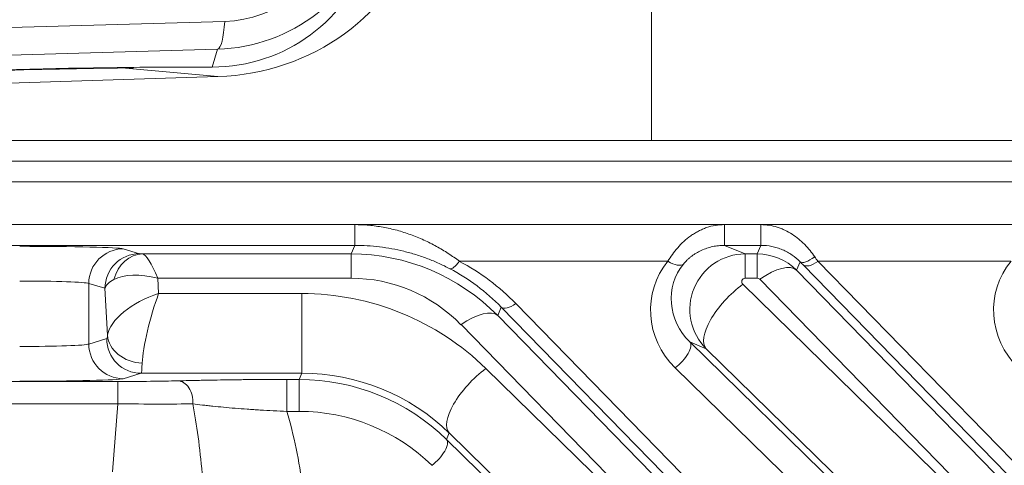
# Model space of a CAD drawing. Header units: millimetres. Extents: x 0 to 837, y 0 to 589.
# Tile 126 of 166: x 715.78 to 729.98, y 258.67 to 265.1. Entities that reach past the tile are written whole.
import ezdxf

# ---------------------------------------------------------------- set-up
doc = ezdxf.new("R2010")
doc.units = ezdxf.units.MM
doc.layers.add('1', color=7, linetype='Continuous', true_color=0xffffff)
doc.styles.add('ideas_simplex', font='simplex.shx')
doc.dimstyles.get("Standard").update_dxf_attribs({"dimtxt": 0.18, "dimasz": 0.18, "dimexe": 0.18, "dimexo": 0.0625, "dimgap": 0.09, "dimtad": 0, "dimtih": 1, "dimtoh": 1, "dimdec": 4, "dimzin": 0, "dimdsep": 46, "dimtxsty": 'Standard', "dimcen": 0.09, "dimadec": 0, "dimazin": 0, "dimtfac": 1, "dimtdec": 4, "dimtofl": 0, "dimtmove": 0, "dimatfit": 3, "dimfxl": 1, "dimtolj": 1, "dimtzin": 0, "dimarcsym": 0})

# ---------------------------------------------------------------- blocks, each defined once
blk = doc.blocks.new('_U0')
at = {"layer": '1', "color": 152, "lineweight": 13}
for p, q in [((700.230343, 313.020432), (786.941245, 313.020432)), ((718.861996, 248.543188), (786.941245, 248.543188))]:
    blk.add_line(p, q, dxfattribs=at)
at = {"layer": '1', "color": 27, "lineweight": 13}
blk.add_line((784.941245, 313.020432), (784.941245, 248.543188), dxfattribs=at)
at = {"layer": '1', "color": 87, "lineweight": 25}
for p, q in [((783.441245, 287.88431), (777.816245, 287.88431)), ((777.816245, 287.88431), (777.816245, 286.38431)), ((783.441245, 286.38431), (783.441245, 287.88431)), ((777.816245, 275.17931), (777.816245, 273.67931)), ((783.441245, 273.67931), (783.441245, 275.17931)), ((777.816245, 273.67931), (783.441245, 273.67931))]:
    blk.add_line(p, q, dxfattribs=at)
at = {"layer": '1', "color": 27, "lineweight": 18}
for points in [[(784.941245, 313.020432), (785.470226, 310.020434), (784.412264, 310.02043)], [(784.941245, 248.543188), (784.412264, 251.543186), (785.470226, 251.54319)]]:
    blk.add_solid(points, dxfattribs=at)
at = {"layer": '1', "color": 87, "linetype": 'Continuous', "lineweight": 25, "char_height": 3, "attachment_point": 7, "rotation": 90, "line_spacing_factor": 1.204819, "style": 'ideas_simplex'}
for s, insert in [('\\W1.2664;64,5', (775.975245, 275.12681)), ('\\W1.2469;2.54', (783.287745, 275.12681))]:
    blk.add_mtext(s, dxfattribs=dict(at, insert=insert))
blk = doc.blocks.new('_U1')
at = {"layer": '1', "color": 152, "lineweight": 13}
for p, q in [((718.861996, 373.859267), (813.897117, 373.859267)), ((701.641509, 245.904525), (813.897117, 245.904525))]:
    blk.add_line(p, q, dxfattribs=at)
at = {"layer": '1', "color": 27, "lineweight": 13}
blk.add_line((811.897117, 245.904525), (811.897117, 373.859267), dxfattribs=at)
at = {"layer": '1', "color": 87, "lineweight": 25}
for p, q in [((810.397117, 316.984396), (804.772117, 316.984396)), ((804.772117, 316.984396), (804.772117, 315.484396)), ((810.397117, 315.484396), (810.397117, 316.984396)), ((804.772117, 304.279396), (804.772117, 302.779396)), ((810.397117, 302.779396), (810.397117, 304.279396)), ((804.772117, 302.779396), (810.397117, 302.779396))]:
    blk.add_line(p, q, dxfattribs=at)
at = {"layer": '1', "color": 27, "lineweight": 18}
for points in [[(811.897117, 373.859267), (812.426098, 370.859269), (811.368136, 370.859265)], [(811.897117, 245.904525), (811.368136, 248.904523), (812.426098, 248.904527)]]:
    blk.add_solid(points, dxfattribs=at)
at = {"layer": '1', "color": 87, "linetype": 'Continuous', "lineweight": 25, "char_height": 3, "attachment_point": 7, "rotation": 90, "line_spacing_factor": 1.204819, "style": 'ideas_simplex'}
for s, insert in [('\\W1.2469;5.04', (810.243617, 304.226896)), ('\\W1.2009;128', (802.931117, 305.711896))]:
    blk.add_mtext(s, dxfattribs=dict(at, insert=insert))

msp = doc.modelspace()

# ---------------------------------------------------------------- linework, layer by layer
at = {"layer": '1', "color": 9, "linetype": 'Continuous', "lineweight": 18}
for p, q in [((724.892, 263.359), (724.892, 277.05)), ((718.115, 264.416), (718.552, 264.416)), ((718.636, 264.278), (705.892, 263.871)), ((705.892, 263.359), (724.892, 263.359)), ((732.725, 263.359), (724.892, 263.359))]:
    msp.add_line(p, q, dxfattribs=at)
at = {"layer": '1', "color": 9, "linetype": 'Continuous', "lineweight": 13}
for p, q in [((707.75, 264.761), (718.734, 265.074)), ((718.63, 264.672), (705.892, 264.309)), ((718.552, 264.416), (718.63, 264.672)), ((718.636, 264.278), (717.3, 264.402))]:
    msp.add_line(p, q, dxfattribs=at)
at = {"layer": '1', "color": 143, "linetype": 'Continuous', "lineweight": 18}
for p, q in [((705.89, 263.059), (732.249, 263.059)), ((725.445, 260.452), (733.833, 252.255))]:
    msp.add_line(p, q, dxfattribs=at)
at = {"layer": '1', "color": 143, "linetype": 'Continuous', "lineweight": 13}
for p, q in [((732.249, 262.759), (705.89, 262.759)), ((705.891, 262.148), (737.615, 262.148)), ((705.891, 262.144), (720.608, 262.144)), ((720.608, 262.144), (720.608, 261.845)), ((725.942, 262.144), (726.469, 262.144)), ((725.942, 261.845), (725.942, 262.144)), ((726.469, 261.845), (726.469, 262.144)), ((720.608, 261.845), (705.891, 261.845)), ((720.557, 261.722), (720.608, 261.845)), ((726.469, 261.845), (725.942, 261.845)), ((725.942, 261.845), (726.24, 261.722)), ((726.417, 261.722), (726.469, 261.845)), ((717.27, 261.796), (717.504, 261.725)), ((717.55, 261.722), (720.557, 261.722)), ((720.557, 261.722), (720.557, 261.372)), ((726.24, 261.722), (726.417, 261.722)), ((726.24, 261.372), (726.24, 261.722)), ((726.417, 261.722), (726.417, 261.372)), ((725.127, 261.615), (722.12, 261.615)), ((727.033, 261.609), (726.983, 261.487)), ((735.074, 253.376), (727.078, 261.563)), ((727.29, 261.615), (735.286, 253.428)), ((730.077, 261.615), (727.29, 261.615)), ((726.983, 261.487), (732.187, 256.158)), ((716.771, 261.296), (716.771, 260.423)), ((717.006, 261.226), (716.771, 261.296)), ((717.767, 261.372), (717.78, 261.15)), ((720.557, 261.372), (717.767, 261.372)), ((726.209, 261.285), (731.588, 256.028)), ((726.417, 261.372), (726.24, 261.372)), ((731.657, 256.028), (726.453, 261.357)), ((717.044, 260.549), (717.006, 261.226)), ((717.78, 261.15), (719.844, 261.15)), ((719.844, 260.001), (719.844, 261.15)), ((722.723, 260.954), (722.673, 260.832)), ((734.633, 248.759), (722.723, 260.954)), ((722.935, 261.006), (734.845, 248.811)), ((722.673, 260.832), (727.237, 256.158)), ((726.707, 256.028), (722.143, 260.702)), ((716.771, 260.423), (717.031, 260.5)), ((725.678, 260.355), (725.445, 260.452)), ((731.058, 255.098), (725.678, 260.355)), ((717.529, 260.001), (717.27, 259.923)), ((719.844, 260.001), (717.529, 260.001)), ((719.807, 259.912), (719.844, 260.001)), ((722.502, 260.07), (726.638, 256.028)), ((733.62, 251.883), (725.232, 260.08)), ((709.594, 259.882), (717.189, 259.882)), ((717.189, 259.561), (717.189, 259.882)), ((719.631, 259.912), (719.807, 259.912)), ((719.631, 259.452), (719.631, 259.912)), ((719.807, 259.452), (719.807, 259.912)), ((717.189, 259.561), (709.594, 259.561)), ((717.115, 258.581), (717.189, 259.561)), ((719.807, 259.452), (719.631, 259.452)), ((721.972, 259.14), (721.933, 259.046)), ((726.108, 255.098), (721.972, 259.14)), ((721.933, 259.046), (732.026, 249.183))]:
    msp.add_line(p, q, dxfattribs=at)
at = {"layer": '1', "color": 9, "linetype": 'Continuous', "lineweight": 18}
for centre, major_axis, ratio, start_param, end_param in [((718.554, 267.205), (-0.059, 2.533), 0.985057, 3.14841, 4.387782), ((718.499, 267.277), (-3.177, 0.239), 0.941521, 1.684461, 2.926011), ((718.466, 266.919), (-1.471, 2.063), 0.964152, 2.539361, 3.778733), ((714.438, 264.159), (-5, -0.175), 0.034878, 4.101628, 4.536636), ((714.438, 264.159), (-5.2, -0.182), 0.034878, 3.925771, 4.536636)]:
    msp.add_ellipse(centre, major_axis=major_axis, ratio=ratio, start_param=start_param, end_param=end_param, dxfattribs=at)
at = {"layer": '1', "color": 9, "linetype": 'Continuous', "lineweight": 13}
for centre, major_axis, ratio, start_param, end_param in [((718.684, 266.858), (-0.033, 1.784), 0.978552, 3.151456, 4.390828), ((718.604, 265.421), (-0.021, 0.75), 0.181414, 3.177067, 4.226383)]:
    msp.add_ellipse(centre, major_axis=major_axis, ratio=ratio, start_param=start_param, end_param=end_param, dxfattribs=at)
at = {"layer": '1', "color": 143, "linetype": 'Continuous', "lineweight": 13}
for centre, major_axis, ratio, start_param, end_param in [((715.775, 261.792), (-1.5, 0), 0.026186, 3.228859, 4.712389), ((717.27, 261.296), (-0.143, -0.479), 0.995856, 3.433556, 5.002071), ((717.504, 261.226), (0.143, 0.479), 0.995856, 0.291963, 1.860478), ((717.55, 261.222), (-0.022, -0.499), 0.864178, 3.193639, 4.485026), ((717.753, 261.726), (-0.25, 0), 0.031404, 0.10491, 0.619461), ((717.767, 260.972), (-0.229, 0.749), 0.170757, 5.222502, 6.204939), ((720.54, 258.683), (-0.605, -2.979), 0.986374, 2.554245, 3.339359), ((726.243, 260.921), (-0.164, 0.784), 0.997285, 6.078408, 8.43295), ((726.417, 260.921), (-0.091, -0.795), 0.999179, 2.470512, 3.255626), ((727.245, 261.821), (0.214, 0.21), 0.353168, 3.169576, 4.379056), ((726.895, 262.148), (-0.7, 1), 0.017395, 4.138027, 4.213898), ((722.12, 261.775), (0.14, 0.265), 0.281662, 3.171021, 4.221249), ((720.585, 258.632), (-0.675, -3.29), 0.981792, 2.555179, 2.864048), ((725.98, 260.87), (-0.663, 0.922), 0.956601, 0.239015, 1.751817), ((725.98, 261.03), (-0.495, 0.674), 0.940695, 0.236338, 1.74914), ((725.127, 261.775), (0.23, -0.193), 0.434741, 5.061943, 6.211545), ((726.453, 260.957), (-0.537, -0.524), 0.410893, 3.170309, 4.330756), ((726.683, 261.936), (-0.7, 0.7), 0.01851, 4.131689, 4.207561), ((727.29, 261.775), (0.215, 0.21), 0.410893, 3.170309, 4.330756), ((730.93, 260.87), (-0.663, 0.922), 0.956601, 0.239015, 1.751817), ((717.767, 260.972), (-0.751, 0.254), 0.483887, 4.874385, 5.856821), ((720.585, 258.792), (-0.616, -2.996), 0.97997, 2.555377, 2.864246), ((715.775, 261.292), (-1, 0), 0.039279, 3.228859, 4.712389), ((717.753, 261.226), (-0.75, -0.025), 0.344332, 5.672784, 6.187335), ((720.54, 259.083), (-0.46, -2.243), 0.981792, 2.555179, 3.340294), ((726.209, 260.885), (-0.524, -0.536), 0.402972, 4.321261, 6.254579), ((726.243, 261.321), (-0.0301, 0.0419), 0.956601, 5.680461, 8.035003), ((726.417, 261.321), (-0.0102, -0.0499), 0.981792, 2.555179, 3.340294), ((717.78, 260.75), (-0.723, -0.306), 0.478289, 4.512845, 6.009832), ((717.78, 260.75), (-0.207, -0.749), 0.157833, 4.193836, 5.690823), ((719.868, 257.46), (-3.685, 0.71), 0.98281, 4.120782, 4.905896), ((722.935, 261.166), (0.215, 0.21), 0.410893, 3.170309, 4.330756), ((722.143, 260.302), (-0.537, -0.524), 0.410893, 3.170309, 4.330756), ((717.031, 260.75), (0, -0.25), 0.087489, 0.02618, 0.635989), ((717.542, 260.549), (0.497, -0.059), 0.802499, 3.288192, 4.807197), ((715.775, 260.426), (-1, 0), 0.039279, 1.570796, 3.054326), ((717.27, 260.423), (0.143, -0.479), 0.995856, 4.422707, 5.991222), ((717.529, 260.5), (-0.143, 0.479), 0.995856, 1.281115, 2.84963), ((725.232, 260.24), (0.21, 0.215), 0.402972, 4.321261, 6.254579), ((717.529, 260.75), (0, -0.75), 0.029163, 0.02618, 0.635989), ((719.868, 257.06), (-2.949, 0.564), 0.978608, 4.120293, 4.905408), ((722.502, 259.67), (0.524, 0.536), 0.402972, 1.179669, 3.112987), ((715.775, 259.926), (-1.5, 0), 0.026186, 1.570796, 3.054326), ((717.185, 259.914), (-1.203, 0), 0.026128, 1.574077, 2.38058), ((718.057, 259.592), (0.008, -0.3), 0.722159, 1.448499, 3.103741), ((719.825, 256.955), (-2.947, 0.57), 0.984491, 4.121117, 4.906231), ((717.185, 259.614), (-1.503, 0.023), 0.034806, 1.573947, 2.380449), ((716.889, 255.692), (-0.489, -5.474), 0.272631, 2.146402, 2.379945), ((716.889, 256.491), (-0.61, -5.359), 0.555322, 1.987029, 2.217956), ((719.825, 256.795), (-2.653, 0.511), 0.98281, 4.120782, 4.905896), ((721.721, 258.834), (-0.21, -0.215), 0.402972, 1.179669, 3.112987)]:
    msp.add_ellipse(centre, major_axis=major_axis, ratio=ratio, start_param=start_param, end_param=end_param, dxfattribs=at)
at = {"layer": '1', "color": 9, "linetype": 'Continuous', "lineweight": 18}
msp.add_open_spline([(717.3, 264.402), (717.342, 264.403), (717.383, 264.404), (717.423, 264.405)], degree=3, dxfattribs=at)
at = {"layer": '1', "color": 143, "linetype": 'Continuous', "lineweight": 13}
for points, knots in [([(720.608, 262.144), (720.677, 262.144), (720.814, 262.138), (720.95, 262.119), (721.052, 262.101), (721.085, 262.094), (721.153, 262.079), (721.186, 262.071), (721.286, 262.044), (721.351, 262.023), (721.448, 261.988), (721.48, 261.976), (721.543, 261.95), (721.575, 261.936), (721.668, 261.894), (721.729, 261.863), (721.846, 261.798), (721.903, 261.764), (722.014, 261.692), (722.068, 261.654), (722.12, 261.615)], [0, 0, 0, 0, 0.125, 0.25, 0.25, 0.3125, 0.3125, 0.375, 0.375, 0.5, 0.5, 0.5625, 0.5625, 0.625, 0.625, 0.75, 0.75, 0.875, 0.875, 1, 1, 1, 1]), ([(725.127, 261.615), (725.147, 261.648), (725.168, 261.681), (725.215, 261.747), (725.24, 261.779), (725.296, 261.842), (725.325, 261.873), (725.388, 261.93), (725.421, 261.957), (725.474, 261.994), (725.492, 262.006), (725.529, 262.029), (725.548, 262.04), (725.587, 262.06), (725.606, 262.069), (725.646, 262.086), (725.666, 262.094), (725.727, 262.115), (725.769, 262.126), (725.833, 262.136), (725.855, 262.139), (725.898, 262.143), (725.92, 262.144), (725.942, 262.144)], [0, 0, 0, 0, 0.125, 0.125, 0.25, 0.25, 0.375, 0.375, 0.5, 0.5, 0.5625, 0.5625, 0.625, 0.625, 0.6875, 0.6875, 0.75, 0.75, 0.875, 0.875, 0.9375, 0.9375, 1, 1, 1, 1]), ([(726.469, 262.144), (726.509, 262.144), (726.549, 262.141), (726.627, 262.128), (726.665, 262.119), (726.722, 262.102), (726.741, 262.095), (726.779, 262.08), (726.797, 262.072), (726.851, 262.047), (726.886, 262.027), (726.952, 261.984), (726.984, 261.961), (727.03, 261.923), (727.045, 261.91), (727.074, 261.883), (727.088, 261.87), (727.156, 261.801), (727.204, 261.741), (727.245, 261.681)], [0, 0, 0, 0, 0.125, 0.125, 0.25, 0.25, 0.3125, 0.3125, 0.375, 0.375, 0.5, 0.5, 0.625, 0.625, 0.6875, 0.6875, 0.75, 0.75, 1, 1, 1, 1]), ([(721.982, 261.508), (721.931, 261.535), (721.879, 261.561), (721.772, 261.609), (721.717, 261.632), (721.606, 261.674), (721.55, 261.694), (721.463, 261.72), (721.435, 261.729), (721.377, 261.745), (721.348, 261.752), (721.26, 261.774), (721.202, 261.786), (721.085, 261.808), (721.026, 261.816), (720.848, 261.838), (720.728, 261.845), (720.608, 261.845)], [0, 0, 0, 0, 0.125, 0.125, 0.25, 0.25, 0.375, 0.375, 0.4375, 0.4375, 0.5, 0.5, 0.625, 0.625, 0.75, 0.75, 1, 1, 1, 1]), ([(725.942, 261.845), (725.913, 261.845), (725.856, 261.842), (725.8, 261.833), (725.744, 261.821), (725.716, 261.813), (725.661, 261.795), (725.635, 261.785), (725.583, 261.761), (725.558, 261.747), (725.521, 261.725), (725.509, 261.717), (725.486, 261.701), (725.474, 261.693), (725.452, 261.676), (725.441, 261.667), (725.421, 261.649), (725.392, 261.622), (725.366, 261.594), (725.351, 261.575)], [0, 0, 0, 0, 0.125, 0.25, 0.25, 0.375, 0.375, 0.5, 0.5, 0.625, 0.625, 0.6875, 0.6875, 0.75, 0.75, 0.8125, 0.8125, 0.875, 1, 1, 1, 1]), ([(727.033, 261.609), (727, 261.643), (726.962, 261.676), (726.898, 261.72), (726.875, 261.734), (726.828, 261.76), (726.805, 261.771), (726.756, 261.792), (726.731, 261.801), (726.692, 261.813), (726.679, 261.817), (726.654, 261.824), (726.641, 261.827), (726.575, 261.84), (726.522, 261.845), (726.469, 261.845)], [0, 0, 0, 0, 0.25, 0.25, 0.375, 0.375, 0.5, 0.5, 0.625, 0.625, 0.6875, 0.6875, 0.75, 0.75, 1, 1, 1, 1]), ([(719.631, 259.452), (719.565, 259.455), (719.499, 259.458), (719.37, 259.464), (719.307, 259.467), (719.213, 259.473), (719.182, 259.475), (719.12, 259.479), (719.089, 259.481), (718.998, 259.487), (718.94, 259.492), (718.769, 259.506), (718.662, 259.516), (718.535, 259.529), (718.51, 259.532), (718.46, 259.538), (718.387, 259.546), (718.318, 259.555), (718.273, 259.561)], [0, 0, 0, 0, 0.125, 0.125, 0.25, 0.25, 0.3125, 0.3125, 0.375, 0.375, 0.5, 0.5, 0.75, 0.75, 0.8125, 0.8125, 0.875, 1, 1, 1, 1])]:
    msp.add_open_spline(points, degree=3, knots=knots, dxfattribs=at)
at = {"layer": '1', "color": 143, "linetype": 'Continuous', "lineweight": 18}
msp.add_open_spline([(718.057, 259.892), (718.109, 259.893), (718.163, 259.895), (718.246, 259.897), (718.275, 259.897), (718.333, 259.899), (718.362, 259.899), (718.511, 259.902), (718.636, 259.904), (718.835, 259.907), (718.903, 259.908), (718.991, 259.909), (719.009, 259.909), (719.044, 259.909), (719.098, 259.91), (719.152, 259.91), (719.26, 259.911), (719.333, 259.911), (719.481, 259.912), (719.556, 259.912), (719.631, 259.912)], degree=3, knots=[0, 0, 0, 0, 0.125, 0.125, 0.1875, 0.1875, 0.25, 0.25, 0.5, 0.5, 0.625, 0.625, 0.65625, 0.65625, 0.6875, 0.75, 0.75, 0.875, 0.875, 1, 1, 1, 1], dxfattribs=at)

# ---------------------------------------------------------------- dimensions: what is measured, and where the dimension line sits
at = {"layer": '1', "color": 87, "linetype": 'Continuous', "lineweight": 25}
for base, p1, p2, angle, text, picture, middle in [((811.897, 245.905), (714.649, 373.859), (699.142, 245.905), 90, '<>\\P[\\C87;{\\H1.00x;\\Fsimplex.shx;5.04\\Fsimplex.shx;}\\C87; ]', '_U1', (811.897, 309.882)), ((784.941, 313.02), (714.465, 248.543), (697.73, 313.02), 270, '<>\\P[\\C87;{\\H1.00x;\\Fsimplex.shx;2.54\\Fsimplex.shx;}\\C87; ]', '_U0', (784.941, 280.782))]:
    dim = msp.add_linear_dim(base=base, p1=p1, p2=p2, angle=angle, text=text, dimstyle='Standard', override={"dimtxt": 3, "dimasz": 3, "dimexe": 2, "dimexo": 2.5, "dimgap": 1.5, "dimtad": 1, "dimtih": 0, "dimtoh": 0, "dimdec": 1, "dimlfac": 1, "dimzin": 8, "dimdsep": 44, "dimlunit": 2, "dimtxsty": 'ideas_simplex', "dimsah": 1, "dimse1": 0, "dimse2": 0, "dimsd1": 0, "dimsd2": 0, "dimclrd": 27, "dimclre": 152, "dimclrt": 87, "dimtol": 0, "dimtm": -0.1, "dimtfac": 0.5, "dimtdec": 2, "dimtofl": 1, "dimtmove": 0, "dimtzin": 8, "dimlwd": 13, "dimlwe": 13}, dxfattribs=at)
    dim.commit()
    dim.dimension.update_dxf_attribs({"geometry": picture, "text_midpoint": middle, "dimtype": 160})

doc.saveas('drawing.dxf')
